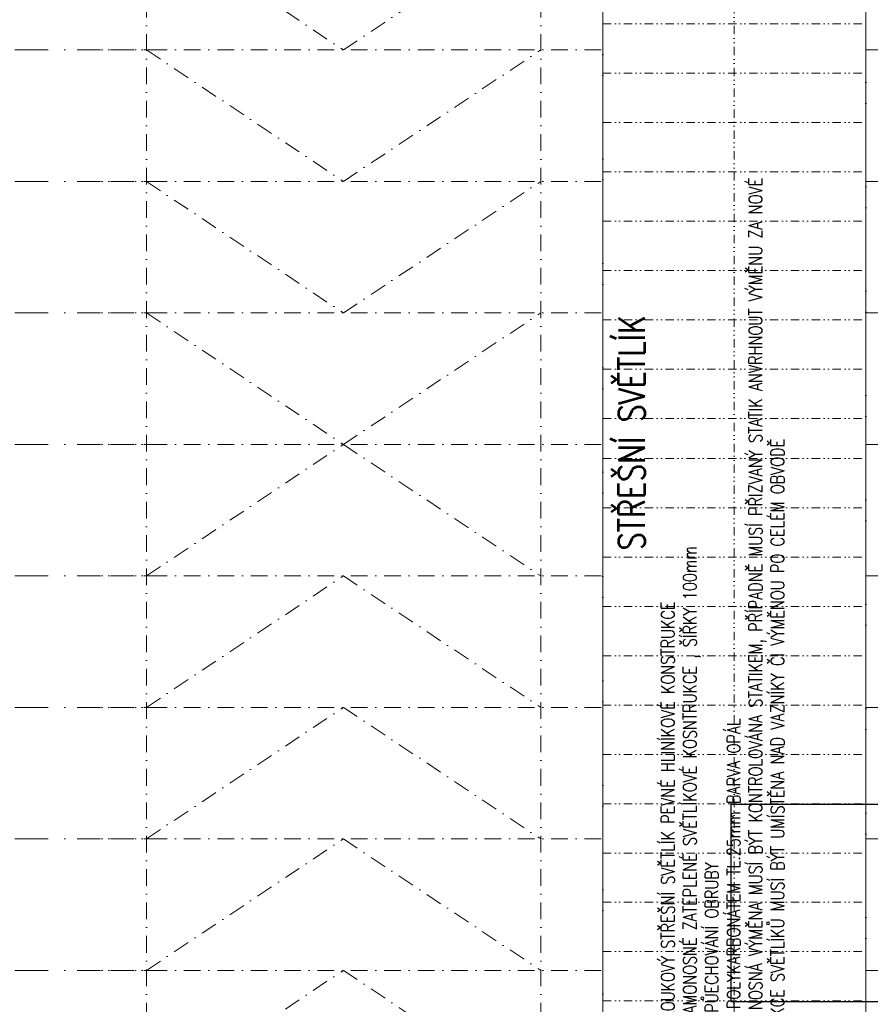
# Model space of a CAD drawing. Header units: millimetres. Extents: x -485339 to 350584, y -1189936 to 0.
# Tile 157 of 256: x -69810 to -56865, y -1038111 to -1023135. Entities that reach past the tile are written whole.
import ezdxf

# ---------------------------------------------------------------- set-up
doc = ezdxf.new("R2010")
doc.units = ezdxf.units.MM
doc.header["$LTSCALE"] = 10
doc.linetypes.add('DASHDOT', pattern=[25.4, 12.7, -6.35, 0, -6.35])
doc.linetypes.add('DĚLICÍ2', pattern=[15.875, 6.35, -3.175, 0, -3.175, 0, -3.175])
doc.layers.get('Defpoints').update_dxf_attribs({"color": 201})
for name, color, linetype, lineweight in [('N_popis', 10, 'Continuous', 18), ('N_světlíky', 250, 'DĚLICÍ2', 18), ('N_čáry_nad', 10, 'DĚLICÍ2', 18), ('St_kóty', 132, 'Continuous', 18), ('St_čáry_osy', 250, 'DASHDOT', 18), ('St_čáry_plné', 250, 'Continuous', 18)]:
    doc.layers.add(name, color=color, linetype=linetype, lineweight=lineweight)
doc.layers.add('VYBAVENÍ', color=222, linetype='Continuous')
doc.styles.get("Standard").update_dxf_attribs({"font": 'simplex.shx', "width": 0.8})
doc.dimstyles.new('stavebníM100', dxfattribs={"dimtxt": 165, "dimasz": 170, "dimexe": 150, "dimexo": 100, "dimgap": 30, "dimtad": 1, "dimdec": 0, "dimtxsty": 'Standard', "dimblk": 'OBLIQUE', "dimcen": -2.5, "dimdle": 150, "dimclrd": 256, "dimclre": 256, "dimclrt": 256, "dimadec": 4, "dimazin": 0, "dimtfac": 1, "dimtdec": 0, "dimtmove": 2, "dimatfit": 3, "dimldrblk": 'OBLIQUE', "dimfxl": 400, "dimfxlon": 1, "dimlwd": -1, "dimlwe": -1, "dimarcsym": 0})

# ---------------------------------------------------------------- blocks, each defined once
blk = doc.blocks.new('*U5511')
at = {"layer": 'St_čáry_osy', "ltscale": 2}
blk.add_lwpolyline([(-3000, -1000), (-4, 1000), (3000, -1000)], dxfattribs=at)
blk = doc.blocks.new('*U5510')
at = {"layer": 'St_čáry_osy', "ltscale": 2}
for p in [(60000, 8000), (60000, 6000), (60000, 4000), (60000, 2000), (60000, 0)]:
    blk.add_blockref('*U5511', p, dxfattribs=at)
blk = doc.blocks.new('*U5513')
at = {"layer": 'St_čáry_osy', "ltscale": 2}
blk.add_lwpolyline([(-3000, -1000), (-4, 1000), (3000, -1000)], dxfattribs=at)
blk = doc.blocks.new('*U5512')
at = {"layer": 'St_čáry_osy', "ltscale": 2}
for p in [(60000, 8000), (60000, 6000), (60000, 4000), (60000, 2000)]:
    blk.add_blockref('*U5513', p, dxfattribs=at)
blk = doc.blocks.new('*U5515')
at = {"layer": 'St_čáry_osy', "ltscale": 2}
for points in [[(-3950, 6000), (3950, 6000)], [(7950, 6000), (9058, 6000)], [(-3950, 4000), (3950, 4000)], [(7950, 4000), (9058, 4000)], [(-3950, 2000), (3950, 2000)], [(7950, 2000), (9058, 2000)], [(-3950, 0), (3950, 0)], [(7950, 0), (9058, 0)], [(-3950, -2000), (3950, -2000)], [(7950, -2000), (9058, -2000)], [(-3950, -4000), (3950, -4000)], [(7950, -4000), (9058, -4000)], [(-3950, -6000), (3950, -6000)], [(7950, -6000), (9058, -6000)], [(-3950, -8000), (3950, -8000)], [(7950, -8000), (9058, -8000)]]:
    blk.add_lwpolyline(points, dxfattribs=at)
blk = doc.blocks.new('*U5514')
at = {"layer": 'St_čáry_osy', "ltscale": 2}
for p in [(48000, 0), (60000, 0)]:
    blk.add_blockref('*U5515', p, dxfattribs=at)
blk = doc.blocks.new('_OBLIQUE')
at = {"color": 0, "linetype": 'ByBlock'}
blk.add_line((-0.5, -0.5), (0.5, 0.5), dxfattribs=at)
blk = doc.blocks.new('*D5765')
at = {"layer": 'Defpoints', "color": 0}
for p in [(-43725, -1031958), (-41047, -1031958), (-59725, -1042046)]:
    blk.add_point(p, dxfattribs=at)
at = {"layer": 'St_kóty'}
for p, q in [((-41047, -1042196), (-41047, -1031808)), ((-41447, -1031958), (-40897, -1031958)), ((-41447, -1042046), (-40897, -1042046))]:
    blk.add_line(p, q, dxfattribs=at)
at = {"layer": 'St_kóty', "linetype": 'ByBlock', "xscale": 170, "yscale": 170, "zscale": 170}
for p, rotation in [((-41047, -1031958), 90), ((-41047, -1042046), 270)]:
    blk.add_blockref('_OBLIQUE', p, dxfattribs=dict(at, rotation=rotation))
at = {"layer": 'St_kóty', "insert": (-41159, -1037002), "char_height": 165, "attachment_point": 5, "rotation": 90}
blk.add_mtext('10088', dxfattribs=at)
blk = doc.blocks.new('*D5771')
at = {"layer": 'Defpoints', "color": 0}
for p in [(-43625, -992923), (-40393, -992923), (-59739, -1042046)]:
    blk.add_point(p, dxfattribs=at)
at = {"layer": 'St_kóty'}
for p, q in [((-40393, -1042196), (-40393, -992773)), ((-40793, -992923), (-40243, -992923)), ((-40793, -1042046), (-40243, -1042046))]:
    blk.add_line(p, q, dxfattribs=at)
at = {"layer": 'St_kóty', "linetype": 'ByBlock', "xscale": 170, "yscale": 170, "zscale": 170}
for p, rotation in [((-40393, -992923), 90), ((-40393, -1042046), 270)]:
    blk.add_blockref('_OBLIQUE', p, dxfattribs=dict(at, rotation=rotation))
at = {"layer": 'St_kóty', "insert": (-40506, -1017484), "char_height": 165, "attachment_point": 5, "rotation": 90}
blk.add_mtext('49123', dxfattribs=at)
blk = doc.blocks.new('*D5783')
at = {"layer": 'Defpoints', "color": 0}
for p in [(-43625, -992923), (-59725, -1060478), (-38949, -1060478)]:
    blk.add_point(p, dxfattribs=at)
at = {"layer": 'St_kóty'}
for p, q in [((-38949, -992773), (-38949, -1060628)), ((-39349, -992923), (-38799, -992923)), ((-39349, -1060478), (-38799, -1060478))]:
    blk.add_line(p, q, dxfattribs=at)
at = {"layer": 'St_kóty', "linetype": 'ByBlock', "xscale": 170, "yscale": 170, "zscale": 170}
for p, rotation in [((-38949, -992923), 90), ((-38949, -1060478), 270)]:
    blk.add_blockref('_OBLIQUE', p, dxfattribs=dict(at, rotation=rotation))
at = {"layer": 'St_kóty', "insert": (-39061, -1026700), "char_height": 165, "attachment_point": 5, "rotation": 90}
blk.add_mtext('67555', dxfattribs=at)
blk = doc.blocks.new('*U8194')
at = {"layer": 'N_čáry_nad', "linetype": 'DASHDOT', "lineweight": 18, "ltscale": 4}
blk.add_lwpolyline([(-2050, 0), (2050, 0)], dxfattribs=at)
blk = doc.blocks.new('*U8193')
at = {"layer": 'N_čáry_nad', "lineweight": 18}
for p in [(0, 0), (0, -2000), (0, -4000), (0, -6000), (0, -8000), (0, -10000), (0, -12000), (0, -14000)]:
    blk.add_blockref('*U8194', p, dxfattribs=at)
at = {"layer": 'St_čáry_osy', "ltscale": 2}
blk.add_blockref('*U8194', (0, -16000), dxfattribs=at)
blk = doc.blocks.new('G$CC6E49F65')
at = {"layer": 'N_čáry_nad', "linetype": 'ByBlock', "ltscale": 2}
for p, q in [((4050, -55), (50, -55)), ((50, -20055), (4050, -20055))]:
    blk.add_line(p, q, dxfattribs=at)
for points in [[(2050, -20110), (2050, -55)], [(50, -750), (4050, -750)], [(50, -1500), (4050, -1500)], [(50, -2250), (4050, -2250)], [(50, -3000), (4050, -3000)], [(50, -3750), (4050, -3750)], [(50, -4500), (4050, -4500)], [(50, -5250), (4050, -5250)], [(50, -6000), (4050, -6000)], [(50, -6750), (4050, -6750)], [(50, -7500), (4050, -7500)], [(50, -8250), (4050, -8250)], [(50, -9000), (4050, -9000)], [(50, -9750), (4050, -9750)], [(50, -10360), (4050, -10360)], [(50, -11110), (4050, -11110)], [(50, -11860), (4050, -11860)], [(50, -12610), (4050, -12610)], [(50, -13360), (4050, -13360)], [(50, -14110), (4050, -14110)], [(50, -14860), (4050, -14860)], [(50, -15610), (4050, -15610)], [(50, -16360), (4050, -16360)], [(50, -17110), (4050, -17110)], [(50, -17860), (4050, -17860)], [(50, -18610), (4050, -18610)], [(50, -19360), (4050, -19360)]]:
    blk.add_lwpolyline(points, dxfattribs=at)
at = {"layer": 'St_čáry_plné', "ltscale": 2}
for p, q in [((50, 0), (50, -20110)), ((4050, -20110), (4050, 0))]:
    blk.add_line(p, q, dxfattribs=at)
for points in [[(50, 0), (4050, 0)], [(50, -20110), (4050, -20110)]]:
    blk.add_lwpolyline(points, dxfattribs=at)

msp = doc.modelspace()

# ---------------------------------------------------------------- linework, layer by layer
at = {"layer": 'N_světlíky', "lineweight": 18, "ltscale": 10}
msp.add_lwpolyline([(-60934.2, -1039649.2), (-56934.2, -1039649.2), (-56934.2, -1019539.2), (-60934.2, -1019539.2)], close=True, dxfattribs=at)
at = {"layer": 'St_čáry_osy', "ltscale": 2}
for points in [[(-67879.9, -1040882.6), (-67879.9, -992785.6)], [(-61879.9, -1040882.6), (-61879.9, -992785.6)]]:
    msp.add_lwpolyline(points, dxfattribs=at)
at = {"layer": 'VYBAVENÍ'}
msp.add_lwpolyline([(-58989.5, -1035069.4), (-58989.5, -1038069.4), (-48989.5, -1038069.4), (-48989.5, -1035069.4)], close=True, dxfattribs=at)

# ---------------------------------------------------------------- block references
at = {"layer": 'N_čáry_nad', "lineweight": 18}
for name, p in [('G$CC6E49F65', (-60984.2, -1019449.7)), ('*U8193', (-70884.2, -1021595.1))]:
    msp.add_blockref(name, p, dxfattribs=at)
at = {"layer": 'St_čáry_osy', "ltscale": 2, "xscale": -1, "rotation": 180}
msp.add_blockref('*U5512', (-124879.9, -1020595.1), dxfattribs=at)
at = {"layer": 'St_čáry_osy', "ltscale": 2}
for name, p in [('*U5514', (-124884.2, -1029595.1)), ('*U5510', (-124879.9, -1038595.1))]:
    msp.add_blockref(name, p, dxfattribs=at)

# ---------------------------------------------------------------- texts
at = {"layer": 'N_popis', "insert": (-60045, -1039286.9), "char_height": 200, "width": 20736.512, "attachment_point": 1, "rotation": 90}
msp.add_mtext('NOVÝ OBLOUKOVÝ STŘEŠNÍ SVĚTLÍK PEVNÉ HLINÍKOVÉ KONSTRUKCE\\PVČETNĚ SAMONOSNÉ ZATEPLENÉ SVĚTLÍKOVÉ KOSNTRUKCE , ŠÍŘKY 100mm\\PVČETNĚ OPŮECHOVÁNÍ OBRUBY\\PZASKLENÍ POLYKARBONÁTEM TL.25mm BARVA OPÁL\\PSTÁVAJÍCÍ NOSNÁ VÝMĚNA MUSÍ BÝT KONTROLOVÁNA STATIKEM, PŘÍPADNĚ MUSÍ PŘIZVANÝ STATIK ANVRHNOUT VÝMĚNU ZA NOVÉ\\PKOSNTRUKCE SVĚTLÍKŮ MUSÍ BÝT UMÍSTĚNA NAD VAZNÍKY ČI VÝMĚNOU PO CELÉM OBVODĚ', dxfattribs=at)
at = {"layer": 'N_světlíky', "lineweight": 18, "width": 0.8}
msp.add_text('STŘEŠNÍ SVĚTLÍK', height=400, rotation=90, dxfattribs=at).set_placement((-60296.1, -1031205.6))

# ---------------------------------------------------------------- dimensions: what is measured, and where the dimension line sits
at = {"layer": 'St_kóty'}
for base, p1, p2, picture, middle in [((-40393.4, -992922.8), (-59739.4, -1042045.8), (-43625.2, -992922.8), '*D5771', (-40505.9, -1017484.3)), ((-38948.9, -1060477.6), (-43625.2, -992922.8), (-59724.9, -1060477.6), '*D5783', (-39061.4, -1026700.2)), ((-41046.9, -1031957.6), (-59724.9, -1042045.8), (-43725.2, -1031957.6), '*D5765', (-41159.4, -1037001.7))]:
    dim = msp.add_linear_dim(base=base, p1=p1, p2=p2, angle=90, dimstyle='stavebníM100', dxfattribs=at)
    dim.commit()
    dim.dimension.update_dxf_attribs({"geometry": picture, "text_midpoint": middle})

doc.saveas('drawing.dxf')
